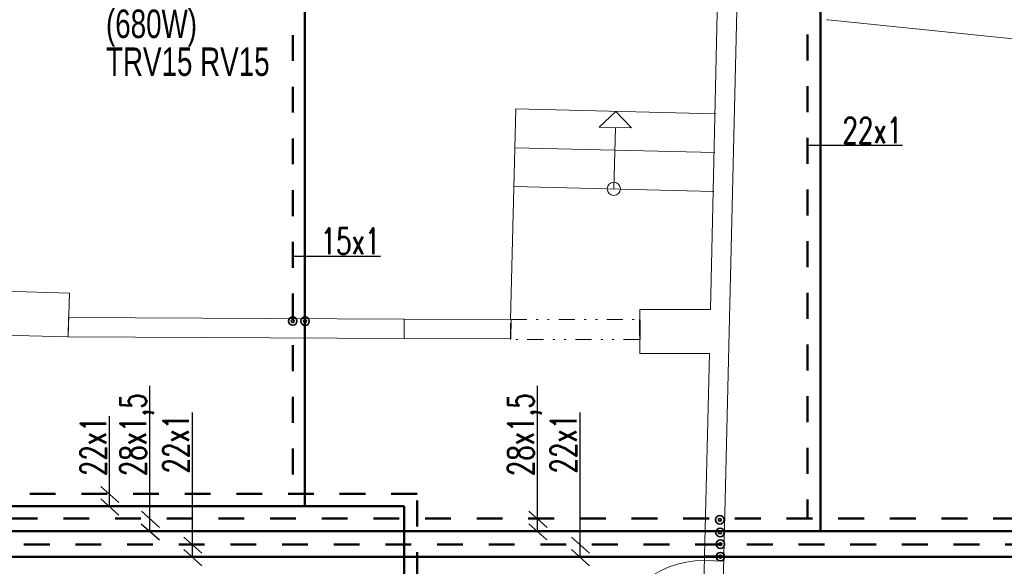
# Model space of a CAD drawing. Header units: millimetres. Extents: x 28262 to 240133, y -152087 to 56534.
# Tile 77 of 107: x 150919 to 158544, y 3464 to 7695. Entities that reach past the tile are written whole.
import ezdxf

# ---------------------------------------------------------------- set-up
doc = ezdxf.new("R2010")
doc.units = ezdxf.units.MM
doc.header["$MEASUREMENT"] = 0
doc.linetypes.add('Čerchovaná se dvěma tečkami M', pattern=[372.5, 125, -72.5, 15, -72.5, 15, -72.5])
doc.linetypes.add('Čárkovaná M', pattern=[400, 200, -200])
for name, color, linetype, lineweight in [('--TOPEN', 6, 'Continuous', 50), ('--TOPEN_POPIS', 7, 'Continuous', 25), ('--TOPEN_PR_OT', 6, 'Continuous', 50), ('--TOPEN_STUP', 5, 'Continuous', 35), ('--TOPEN_VR_OT', 5, 'Čárkovaná M', 50), ('2D prvky - obecné', 7, 'Continuous', 9), ('Interiér - schodiště', 7, 'Continuous', 9), ('Konstrukce - nosné', 7, 'Continuous', 9), ('Kresby a obrázky', 7, 'Continuous', 9), ('Nové_0', 7, 'Continuous', 9), ('Nové_Konstrukce - nosné', 7, 'Continuous', 9), ('Nové_Otvory – Dveře', 7, 'Continuous', 9), ('Otvory – Okna', 7, 'Continuous', 9)]:
    doc.layers.add(name, color=color, linetype=linetype, lineweight=lineweight)
doc.styles.add('styl5', font='arial.ttf', dxfattribs={"width": 0.7, "height": 220})
doc.styles.add('styl6', font='romans.shx', dxfattribs={"width": 0.7, "height": 200})

msp = doc.modelspace()

# ---------------------------------------------------------------- linework, layer by layer
at = {"layer": '--TOPEN'}
for p, q in [((157119.8, 12060.7), (157119.8, 3735.9)), ((153895.9, 3928.6), (149022.9, 3928.6)), ((153895.9, 3928.6), (153895.9, 1262.4)), ((153895.9, 3735.9), (148833.4, 3735.9)), ((153895.9, 3735.9), (162358, 3735.9)), ((148642.3, 3535.9), (160051, 3535.9))]:
    msp.add_line(p, q, dxfattribs=at)
at = {"layer": '--TOPEN_POPIS'}
for p, q in [((157754.9, 6719.8), (157019.8, 6719.8)), ((153713.5, 5861.6), (153034.4, 5861.6)), ((151925.2, 4860), (151925.2, 3735.9)), ((154927.2, 4860), (154927.2, 3735.9)), ((152254.3, 4653.6), (152254.3, 3535.9)), ((155256.3, 4653.6), (155256.3, 3535.9)), ((151611.3, 4624.9), (151611.3, 3928.6)), ((151547.1, 4082.5), (151687, 3957.6)), ((151547.1, 3985.5), (151687, 3860.7)), ((151861, 3889.8), (152000.9, 3764.9)), ((154863, 3889.8), (155002.9, 3764.9)), ((151860.6, 3792.8), (152000.5, 3668)), ((154862.6, 3792.8), (155002.5, 3668)), ((152190.1, 3689.8), (152330, 3565)), ((155192.1, 3689.8), (155332, 3565)), ((152189.7, 3592.8), (152329.6, 3468)), ((155191.7, 3592.8), (155331.6, 3468))]:
    msp.add_line(p, q, dxfattribs=at)
at = {"layer": '--TOPEN_PR_OT'}
msp.add_line((153128, 8375.2), (153128, 3928.6), dxfattribs=at)
at = {"layer": '--TOPEN_STUP'}
for centre, radius in [((153033.1, 5362.3), 33), ((153033.1, 5362.3), 11), ((153128.6, 5361.8), 33), ((153128.6, 5361.8), 11), ((156340.6, 3823), 33), ((156340.6, 3823), 11), ((156342.8, 3725.9), 33), ((156342.8, 3725.9), 11), ((156345.1, 3635.5), 33), ((156345.1, 3635.5), 11), ((156345.1, 3538.3), 33), ((156345.1, 3538.3), 11)]:
    msp.add_circle(centre, radius, dxfattribs=at)
at = {"layer": '--TOPEN_VR_OT'}
for p, q in [((157019.8, 11980.1), (157019.8, 3832.9)), ((153034.4, 8375.2), (153034.4, 4025.5)), ((153996.8, 4025.5), (149122.9, 4025.5)), ((153996.8, 1372.8), (153996.8, 4025.5)), ((162257.9, 3832.9), (148933.4, 3832.9)), ((159951, 3632.9), (148742.3, 3632.9))]:
    msp.add_line(p, q, dxfattribs=at)
at = {"layer": '2D prvky - obecné', "linetype": 'Continuous'}
for p, q in [((154720.6, 5374), (154760.6, 7003.8)), ((156309.9, 6965.8), (154760.6, 7003.8)), ((156302.6, 6665.9), (154753.2, 6703.9)), ((156295.2, 6366), (154745.9, 6404))]:
    msp.add_line(p, q, dxfattribs=at)
at = {"layer": 'Interiér - schodiště', "linetype": 'Continuous'}
for p, q in [((151304.4, 5578.9), (150801.1, 5593.4)), ((151294.6, 5239.1), (151304.4, 5578.9)), ((151295.5, 5239), (151296.2, 5389)), ((151295.5, 5239), (151296.2, 5389)), ((150791.3, 5253.5), (151294.6, 5239.1))]:
    msp.add_line(p, q, dxfattribs=at)
at = {"layer": 'Konstrukce - nosné', "linetype": 'Continuous'}
for p, q in [((156325.9, 7933.4), (156267.8, 5452)), ((156373.1, 3543.8), (156472, 7766.6)), ((157179, 7693.6), (162439.1, 7150.7)), ((156267.8, 5452), (155722.6, 5452)), ((155722.6, 5452), (155722.6, 5112)), ((153895.5, 5227.6), (153896.1, 5377.6)), ((154723.8, 5374), (153896.1, 5377.6)), ((154723.1, 5224), (154723.8, 5374)), ((155723.1, 5219.6), (155723.7, 5369.6)), ((153895.5, 5227.6), (154723.1, 5224)), ((155722.6, 5112), (156259.8, 5112)), ((156259.8, 5112), (156223.2, 3547.4))]:
    msp.add_line(p, q, dxfattribs=at)
at = {"layer": 'Kresby a obrázky', "linetype": 'Continuous'}
for p, q in [((155535.3, 6984.8), (155407.2, 6862.9)), ((155535.3, 6984.8), (155657.2, 6856.8)), ((155657.2, 6856.8), (155407.2, 6862.9)), ((155520.5, 6385), (155532.2, 6859.8))]:
    msp.add_line(p, q, dxfattribs=at)
msp.add_circle((155520.5, 6385), 51, dxfattribs=at)
at = {"layer": 'Nové_0', "linetype": 'Čerchovaná se dvěma tečkami M'}
for p, q in [((154720.6, 5374), (155719.9, 5374)), ((154720.6, 5219.6), (154720.6, 5374)), ((155719.9, 5374), (155719.9, 5219.6)), ((155719.9, 5219.6), (154720.6, 5219.6))]:
    msp.add_line(p, q, dxfattribs=at)
at = {"layer": 'Nové_Konstrukce - nosné', "linetype": 'Continuous'}
for p, q in [((157169.1, 7694.6), (157179, 7693.6)), ((157169.1, 7694.6), (157179, 7693.6)), ((156373.1, 3543.8), (156223.2, 3547.4))]:
    msp.add_line(p, q, dxfattribs=at)
at = {"layer": 'Nové_Otvory – Dveře', "linetype": 'Continuous'}
for p, q in [((154723.1, 5224), (154723.8, 5374)), ((155723.1, 5219.6), (155723.7, 5369.6)), ((156223.2, 3547.4), (156204.9, 2767.6)), ((156222.2, 3507.4), (156223.2, 3547.4)), ((156223.2, 3547.4), (156373.1, 3543.8)), ((156223.2, 3547.4), (156373.1, 3543.8)), ((156223.2, 3547.4), (156373.1, 3543.8)), ((156373.1, 3543.8), (156354.9, 2764.1)), ((156373.1, 3543.8), (156372.2, 3503.9)), ((156372.2, 3503.9), (156222.2, 3507.4))]:
    msp.add_line(p, q, dxfattribs=at)
msp.add_arc((156205.9, 2807.6), 700, 88.65846, 178.65846, dxfattribs=at)
at = {"layer": 'Otvory – Okna', "linetype": 'Continuous'}
for p, q in [((153896.1, 5377.6), (151296.2, 5389)), ((153895.5, 5227.6), (153896.1, 5377.6)), ((153895.5, 5227.6), (151295.5, 5239))]:
    msp.add_line(p, q, dxfattribs=at)

# ---------------------------------------------------------------- texts
at = {"layer": '--TOPEN_POPIS', "width": 0.7}
for s, height, style, p in [('(680W)', 220, 'styl5', (151587.1, 7553.2)), ('TRV15 RV15', 220, 'styl5', (151587.1, 7259.8)), ('22x1', 200, 'styl6', (157290.4, 6738)), ('15x1', 200, 'styl6', (153249, 5879.8))]:
    msp.add_text(s, height=height, dxfattribs=dict(at, style=style)).set_placement(p)
at = {"layer": '--TOPEN_POPIS', "style": 'styl6', "width": 0.7}
for s, p in [('28x1,5', (151897.8, 4161.3)), ('28x1,5', (154899.8, 4161.3)), ('22x1', (152229, 4182)), ('22x1', (155230.9, 4182)), ('22x1', (151589.7, 4162))]:
    msp.add_text(s, height=200, rotation=90, dxfattribs=at).set_placement(p)

doc.saveas('drawing.dxf')
